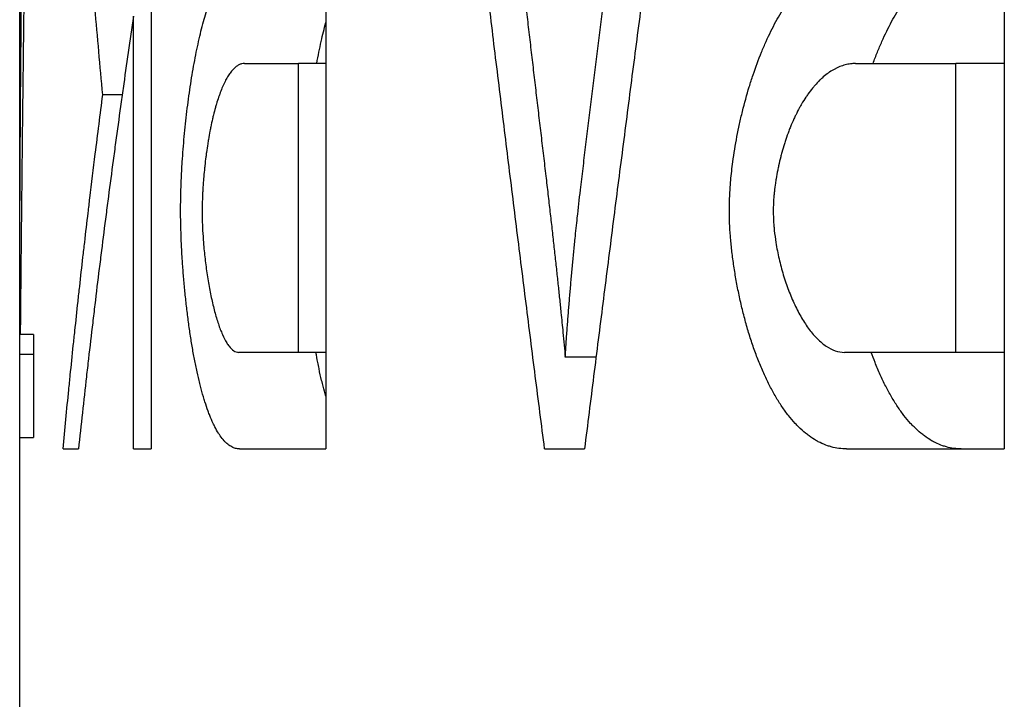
# Model space of a CAD drawing. Header units: millimetres. Extents: x 226749 to 325316, y -44191 to 40236.
# Tile 125 of 164: x 294112.74 to 294116.69, y 13235.81 to 13238.53. Entities that reach past the tile are written whole.
import ezdxf

# ---------------------------------------------------------------- set-up
doc = ezdxf.new("R2010")
doc.units = ezdxf.units.MM
doc.header["$LTSCALE"] = 100
doc.layers.add('K_URZĄDZENIA', color=4, linetype='Continuous')

# ---------------------------------------------------------------- blocks, each defined once
blk = doc.blocks.new('ZBIORNIK_RZUT')
at = {"layer": 'K_URZĄDZENIA'}
for p, q in [((148933.7861, 96511.6861), (148937.2861, 96511.6861)), ((148935.7416, 96511.6861), (148935.7416, 96511.4915)), ((148936.8993, 96511.6861), (148936.8993, 96511.4915)), ((148937.2861, 96511.0535), (148937.2861, 96511.6861)), ((148936.8993, 96511.4915), (148935.7416, 96511.4915)), ((148935.7416, 96511.09), (148935.7416, 96511.4915)), ((148936.8993, 96511.4915), (148936.8993, 96511.0462)), ((148936.918, 96510.0498), (148936.918, 96509.9263)), ((148937.2861, 96509.8436), (148937.2861, 96510.0036)), ((148933.7861, 96508.9666), (148937.2861, 96508.9666)), ((148935.7416, 96508.9666), (148935.7416, 96508.8574)), ((148936.8993, 96508.9666), (148936.8993, 96508.8574)), ((148937.2861, 96508.6211), (148937.2861, 96508.9666)), ((148936.8993, 96508.8574), (148935.7416, 96508.8574)), ((148935.7416, 96508.6403), (148935.7416, 96508.8574)), ((148936.8993, 96508.8574), (148936.8993, 96508.6173)), ((148933.7861, 96508.2668), (148937.2861, 96508.2668)), ((148937.2861, 96508.1959), (148937.2861, 96508.2668)), ((148937.2861, 96508.1959), (148935.5522, 96508.1959)), ((148935.8669, 96508.1505), (148935.8669, 96508.0729)), ((148937.2861, 96507.9136), (148937.2861, 96507.9754)), ((148936.8273, 96507.7949), (148936.8273, 96507.742)), ((148936.8273, 96507.7949), (148937.2408, 96507.7949)), ((148936.9073, 96507.7949), (148936.9073, 96507.7399)), ((148937.2408, 96507.7398), (148937.2408, 96507.7949)), ((148936.7637, 96507.7398), (148923.8475, 96507.7398)), ((148937.2408, 96507.7399), (148936.9073, 96507.7399)), ((148945.5975, 96507.7398), (148937.2408, 96507.7398))]:
    blk.add_line(p, q, dxfattribs=at)
for points, knots in [([(148937.2861, 96511.5138), (148937.2861, 96511.5038), (148937.2855, 96511.4938), (148937.2841, 96511.4838), (148937.2828, 96511.4738), (148937.2808, 96511.4638), (148937.2781, 96511.4539), (148937.2767, 96511.4489), (148937.2752, 96511.444), (148937.2734, 96511.439), (148937.27, 96511.4291), (148937.2659, 96511.4193), (148937.261, 96511.4095), (148937.2586, 96511.4046), (148937.256, 96511.3998), (148937.2532, 96511.3949), (148937.2476, 96511.3853), (148937.2413, 96511.3757), (148937.2343, 96511.3662), (148937.2308, 96511.3614), (148937.2272, 96511.3567), (148937.2233, 96511.352), (148937.2156, 96511.3426), (148937.2072, 96511.3334), (148937.198, 96511.3242), (148937.1935, 96511.3197), (148937.1888, 96511.3151), (148937.1838, 96511.3106), (148937.174, 96511.3016), (148937.1635, 96511.2928), (148937.1524, 96511.2841), (148937.1468, 96511.2798), (148937.141, 96511.2755), (148937.1351, 96511.2712), (148937.1233, 96511.2627), (148937.1108, 96511.2543), (148937.0977, 96511.2461), (148937.0912, 96511.2421), (148937.0845, 96511.238), (148937.0777, 96511.234), (148937.064, 96511.226), (148937.0497, 96511.2183), (148937.0348, 96511.2107), (148937.0274, 96511.2069), (148937.0199, 96511.2032), (148937.0122, 96511.1995), (148936.9968, 96511.1921), (148936.9809, 96511.185), (148936.9645, 96511.1781), (148936.9563, 96511.1746), (148936.948, 96511.1712), (148936.9396, 96511.1679), (148936.9264, 96511.1626), (148936.913, 96511.1576), (148936.8993, 96511.1526)], [0, 0, 0, 0, 0.0416667, 0.0416667, 0.0416667, 0.0833333, 0.0833333, 0.0833333, 0.1041667, 0.1041667, 0.1041667, 0.1458333, 0.1458333, 0.1458333, 0.1666667, 0.1666667, 0.1666667, 0.2083333, 0.2083333, 0.2083333, 0.2291667, 0.2291667, 0.2291667, 0.2708333, 0.2708333, 0.2708333, 0.2916667, 0.2916667, 0.2916667, 0.3333333, 0.3333333, 0.3333333, 0.3541667, 0.3541667, 0.3541667, 0.3958333, 0.3958333, 0.3958333, 0.4166667, 0.4166667, 0.4166667, 0.4583333, 0.4583333, 0.4583333, 0.4791667, 0.4791667, 0.4791667, 0.5208333, 0.5208333, 0.5208333, 0.5416667, 0.5416667, 0.5416667, 0.5742148, 0.5742148, 0.5742148, 0.5742148]), ([(148935.7416, 96511.16), (148935.7261, 96511.1656), (148935.7109, 96511.1715), (148935.696, 96511.1775), (148935.6814, 96511.1834), (148935.667, 96511.1894), (148935.653, 96511.1956), (148935.625, 96511.208), (148935.5984, 96511.221), (148935.5735, 96511.2345), (148935.561, 96511.2412), (148935.549, 96511.2481), (148935.5375, 96511.2551), (148935.5144, 96511.269), (148935.4932, 96511.2834), (148935.4742, 96511.2981), (148935.4647, 96511.3055), (148935.4558, 96511.3129), (148935.4474, 96511.3205), (148935.4308, 96511.3355), (148935.4165, 96511.3509), (148935.4049, 96511.3665), (148935.3934, 96511.382), (148935.3845, 96511.3978), (148935.3788, 96511.4137)], [0.4993919, 0.4993919, 0.4993919, 0.4993919, 0.5416667, 0.5416667, 0.5416667, 0.5833333, 0.5833333, 0.5833333, 0.6666667, 0.6666667, 0.6666667, 0.7083333, 0.7083333, 0.7083333, 0.7916667, 0.7916667, 0.7916667, 0.8333333, 0.8333333, 0.8333333, 0.9166667, 0.9166667, 0.9166667, 1, 1, 1, 1]), ([(148935.7416, 96511.09), (148935.7416, 96511.0831), (148935.742, 96511.0761), (148935.7429, 96511.0692), (148935.7438, 96511.0622), (148935.7452, 96511.0552), (148935.7471, 96511.0482), (148935.748, 96511.0447), (148935.749, 96511.0412), (148935.7502, 96511.0377), (148935.7525, 96511.0307), (148935.7552, 96511.0237), (148935.7585, 96511.0167), (148935.7601, 96511.0133), (148935.7618, 96511.0098), (148935.7636, 96511.0063), (148935.7673, 96510.9994), (148935.7715, 96510.9926), (148935.7761, 96510.9858), (148935.7784, 96510.9823), (148935.7808, 96510.979), (148935.7833, 96510.9756), (148935.7883, 96510.9689), (148935.7938, 96510.9622), (148935.7997, 96510.9556), (148935.8027, 96510.9523), (148935.8058, 96510.9491), (148935.8089, 96510.9458), (148935.8153, 96510.9394), (148935.822, 96510.933), (148935.8292, 96510.9267), (148935.8328, 96510.9236), (148935.8365, 96510.9205), (148935.8402, 96510.9174), (148935.8478, 96510.9112), (148935.8557, 96510.9052), (148935.8641, 96510.8993), (148935.8682, 96510.8964), (148935.8725, 96510.8935), (148935.8768, 96510.8906), (148935.8855, 96510.8848), (148935.8945, 96510.8792), (148935.9038, 96510.8738), (148935.9085, 96510.871), (148935.9133, 96510.8683), (148935.9181, 96510.8657), (148935.9277, 96510.8604), (148935.9377, 96510.8552), (148935.9479, 96510.8503), (148935.953, 96510.8478), (148935.9582, 96510.8454), (148935.9635, 96510.843), (148935.9739, 96510.8382), (148935.9847, 96510.8336), (148935.9956, 96510.8291), (148936.0011, 96510.8269), (148936.0066, 96510.8248), (148936.0121, 96510.8226), (148936.0233, 96510.8184), (148936.0346, 96510.8144), (148936.046, 96510.8105), (148936.0517, 96510.8086), (148936.0575, 96510.8067), (148936.0633, 96510.8049), (148936.0748, 96510.8013), (148936.0865, 96510.7978), (148936.0982, 96510.7946), (148936.1041, 96510.793), (148936.1099, 96510.7914), (148936.1158, 96510.7899), (148936.1276, 96510.7869), (148936.1394, 96510.7841), (148936.1511, 96510.7816), (148936.157, 96510.7803), (148936.1629, 96510.779), (148936.1687, 96510.7779), (148936.1805, 96510.7755), (148936.1921, 96510.7734), (148936.2036, 96510.7715), (148936.2094, 96510.7706), (148936.2151, 96510.7697), (148936.2208, 96510.7688), (148936.2322, 96510.7672), (148936.2434, 96510.7657), (148936.2543, 96510.7645), (148936.2598, 96510.7639), (148936.2653, 96510.7634), (148936.2706, 96510.7629), (148936.2813, 96510.762), (148936.2918, 96510.7612), (148936.3019, 96510.7608), (148936.312, 96510.7603), (148936.3218, 96510.76), (148936.3311, 96510.76)], [0, 0, 0, 0, 0.041667, 0.041667, 0.041667, 0.083333, 0.083333, 0.083333, 0.104167, 0.104167, 0.104167, 0.145833, 0.145833, 0.145833, 0.166667, 0.166667, 0.166667, 0.208333, 0.208333, 0.208333, 0.229167, 0.229167, 0.229167, 0.270833, 0.270833, 0.270833, 0.291667, 0.291667, 0.291667, 0.333333, 0.333333, 0.333333, 0.354167, 0.354167, 0.354167, 0.395833, 0.395833, 0.395833, 0.416667, 0.416667, 0.416667, 0.458333, 0.458333, 0.458333, 0.479167, 0.479167, 0.479167, 0.520833, 0.520833, 0.520833, 0.541667, 0.541667, 0.541667, 0.583333, 0.583333, 0.583333, 0.604167, 0.604167, 0.604167, 0.645833, 0.645833, 0.645833, 0.666667, 0.666667, 0.666667, 0.708333, 0.708333, 0.708333, 0.729167, 0.729167, 0.729167, 0.770833, 0.770833, 0.770833, 0.791667, 0.791667, 0.791667, 0.833333, 0.833333, 0.833333, 0.854167, 0.854167, 0.854167, 0.895833, 0.895833, 0.895833, 0.916667, 0.916667, 0.916667, 0.958333, 0.958333, 0.958333, 1, 1, 1, 1]), ([(148937.2861, 96511.0535), (148937.2861, 96511.0434), (148937.2855, 96511.0332), (148937.2841, 96511.0231), (148937.2828, 96511.013), (148937.2808, 96511.0029), (148937.2781, 96510.9928), (148937.2767, 96510.9878), (148937.2752, 96510.9828), (148937.2734, 96510.9778), (148937.27, 96510.9678), (148937.2659, 96510.9578), (148937.261, 96510.948), (148937.2586, 96510.943), (148937.256, 96510.9381), (148937.2532, 96510.9332), (148937.2476, 96510.9234), (148937.2413, 96510.9137), (148937.2343, 96510.9041), (148937.2308, 96510.8993), (148937.2272, 96510.8945), (148937.2233, 96510.8897), (148937.2156, 96510.8802), (148937.2072, 96510.8709), (148937.198, 96510.8616), (148937.1935, 96510.857), (148937.1888, 96510.8524), (148937.1838, 96510.8479), (148937.174, 96510.8388), (148937.1635, 96510.8298), (148937.1524, 96510.821), (148937.1468, 96510.8166), (148937.141, 96510.8122), (148937.1351, 96510.8079), (148937.1233, 96510.7993), (148937.1108, 96510.7908), (148937.0977, 96510.7826), (148937.0912, 96510.7784), (148937.0845, 96510.7744), (148937.0777, 96510.7703), (148937.064, 96510.7622), (148937.0497, 96510.7544), (148937.0348, 96510.7467), (148937.0274, 96510.7429), (148937.0199, 96510.7391), (148937.0122, 96510.7354), (148936.9968, 96510.7279), (148936.9809, 96510.7207), (148936.9645, 96510.7137), (148936.9563, 96510.7102), (148936.948, 96510.7067), (148936.9396, 96510.7033), (148936.9227, 96510.6966), (148936.9055, 96510.6901), (148936.8878, 96510.6838), (148936.879, 96510.6807), (148936.87, 96510.6776), (148936.861, 96510.6746), (148936.843, 96510.6686), (148936.8247, 96510.6628), (148936.806, 96510.6574), (148936.7967, 96510.6546), (148936.7873, 96510.652), (148936.7779, 96510.6494), (148936.759, 96510.6442), (148936.7399, 96510.6392), (148936.7207, 96510.6346), (148936.7111, 96510.6323), (148936.7014, 96510.6301), (148936.6917, 96510.6279), (148936.6724, 96510.6236), (148936.6529, 96510.6195), (148936.6335, 96510.6158), (148936.6238, 96510.614), (148936.6141, 96510.6122), (148936.6043, 96510.6105), (148936.5849, 96510.6071), (148936.5656, 96510.604), (148936.5464, 96510.6012), (148936.5368, 96510.5998), (148936.5272, 96510.5985), (148936.5177, 96510.5973), (148936.4987, 96510.5949), (148936.4799, 96510.5927), (148936.4614, 96510.591), (148936.4522, 96510.5901), (148936.443, 96510.5893), (148936.434, 96510.5886), (148936.4159, 96510.5871), (148936.3982, 96510.5861), (148936.381, 96510.5853), (148936.3638, 96510.5846), (148936.3471, 96510.5843), (148936.3311, 96510.5843)], [0, 0, 0, 0, 0.041667, 0.041667, 0.041667, 0.083333, 0.083333, 0.083333, 0.104167, 0.104167, 0.104167, 0.145833, 0.145833, 0.145833, 0.166667, 0.166667, 0.166667, 0.208333, 0.208333, 0.208333, 0.229167, 0.229167, 0.229167, 0.270833, 0.270833, 0.270833, 0.291667, 0.291667, 0.291667, 0.333333, 0.333333, 0.333333, 0.354167, 0.354167, 0.354167, 0.395833, 0.395833, 0.395833, 0.416667, 0.416667, 0.416667, 0.458333, 0.458333, 0.458333, 0.479167, 0.479167, 0.479167, 0.520833, 0.520833, 0.520833, 0.541667, 0.541667, 0.541667, 0.583333, 0.583333, 0.583333, 0.604167, 0.604167, 0.604167, 0.645833, 0.645833, 0.645833, 0.666667, 0.666667, 0.666667, 0.708333, 0.708333, 0.708333, 0.729167, 0.729167, 0.729167, 0.770833, 0.770833, 0.770833, 0.791667, 0.791667, 0.791667, 0.833333, 0.833333, 0.833333, 0.854167, 0.854167, 0.854167, 0.895833, 0.895833, 0.895833, 0.916667, 0.916667, 0.916667, 0.958333, 0.958333, 0.958333, 1, 1, 1, 1]), ([(148936.3311, 96510.76), (148936.3415, 96510.76), (148936.3519, 96510.7603), (148936.3625, 96510.7607), (148936.373, 96510.7612), (148936.3837, 96510.7619), (148936.3944, 96510.7628), (148936.3998, 96510.7632), (148936.4052, 96510.7637), (148936.4105, 96510.7643), (148936.4267, 96510.7659), (148936.443, 96510.7681), (148936.4593, 96510.7707), (148936.4702, 96510.7724), (148936.4811, 96510.7743), (148936.492, 96510.7765), (148936.5138, 96510.7807), (148936.5355, 96510.7857), (148936.5569, 96510.7914), (148936.5675, 96510.7942), (148936.5782, 96510.7972), (148936.5887, 96510.8004), (148936.6097, 96510.8068), (148936.6304, 96510.8138), (148936.6504, 96510.8214), (148936.6604, 96510.8253), (148936.6702, 96510.8292), (148936.6799, 96510.8333), (148936.6992, 96510.8415), (148936.7178, 96510.8503), (148936.7353, 96510.8596), (148936.7441, 96510.8642), (148936.7527, 96510.8689), (148936.761, 96510.8738), (148936.7775, 96510.8836), (148936.793, 96510.8938), (148936.8071, 96510.9044), (148936.8142, 96510.9097), (148936.821, 96510.9151), (148936.8274, 96510.9206), (148936.8401, 96510.9315), (148936.8515, 96510.9429), (148936.8612, 96510.9545), (148936.866, 96510.9603), (148936.8705, 96510.9662), (148936.8745, 96510.9722), (148936.8825, 96510.9841), (148936.8887, 96510.9963), (148936.8929, 96511.0086), (148936.8971, 96511.021), (148936.8993, 96511.0335), (148936.8993, 96511.0462)], [0, 0, 0, 0, 0.041667, 0.041667, 0.041667, 0.083333, 0.083333, 0.083333, 0.104167, 0.104167, 0.104167, 0.166667, 0.166667, 0.166667, 0.208333, 0.208333, 0.208333, 0.291667, 0.291667, 0.291667, 0.333333, 0.333333, 0.333333, 0.416667, 0.416667, 0.416667, 0.458333, 0.458333, 0.458333, 0.541667, 0.541667, 0.541667, 0.583333, 0.583333, 0.583333, 0.666667, 0.666667, 0.666667, 0.708333, 0.708333, 0.708333, 0.791667, 0.791667, 0.791667, 0.833333, 0.833333, 0.833333, 0.916667, 0.916667, 0.916667, 1, 1, 1, 1]), ([(148936.3311, 96510.5843), (148936.3156, 96510.5843), (148936.2998, 96510.5846), (148936.2838, 96510.5852), (148936.2678, 96510.5858), (148936.2516, 96510.5866), (148936.2352, 96510.5878), (148936.2271, 96510.5884), (148936.2189, 96510.589), (148936.2106, 96510.5898), (148936.1859, 96510.5919), (148936.1609, 96510.5947), (148936.1357, 96510.5981), (148936.1189, 96510.6003), (148936.1021, 96510.6028), (148936.0852, 96510.6056), (148936.0514, 96510.6111), (148936.0176, 96510.6176), (148935.9839, 96510.6249), (148935.9671, 96510.6286), (148935.9503, 96510.6325), (148935.9336, 96510.6366), (148935.9003, 96510.6449), (148935.8673, 96510.654), (148935.8351, 96510.6638), (148935.819, 96510.6688), (148935.803, 96510.6739), (148935.7873, 96510.6792), (148935.7559, 96510.6898), (148935.7254, 96510.7011), (148935.696, 96510.7131), (148935.6814, 96510.719), (148935.667, 96510.7252), (148935.653, 96510.7314), (148935.625, 96510.744), (148935.5984, 96510.7571), (148935.5735, 96510.7708), (148935.561, 96510.7776), (148935.549, 96510.7845), (148935.5375, 96510.7916), (148935.5144, 96510.8057), (148935.4932, 96510.8203), (148935.4742, 96510.8352), (148935.4647, 96510.8426), (148935.4558, 96510.8502), (148935.4474, 96510.8578), (148935.4308, 96510.8731), (148935.4165, 96510.8886), (148935.4049, 96510.9044), (148935.3934, 96510.9201), (148935.3845, 96510.9361), (148935.3788, 96510.9522)], [0, 0, 0, 0, 0.041667, 0.041667, 0.041667, 0.083333, 0.083333, 0.083333, 0.104167, 0.104167, 0.104167, 0.166667, 0.166667, 0.166667, 0.208333, 0.208333, 0.208333, 0.291667, 0.291667, 0.291667, 0.333333, 0.333333, 0.333333, 0.416667, 0.416667, 0.416667, 0.458333, 0.458333, 0.458333, 0.541667, 0.541667, 0.541667, 0.583333, 0.583333, 0.583333, 0.666667, 0.666667, 0.666667, 0.708333, 0.708333, 0.708333, 0.791667, 0.791667, 0.791667, 0.833333, 0.833333, 0.833333, 0.916667, 0.916667, 0.916667, 1, 1, 1, 1]), ([(148933.7861, 96510.4607), (148933.8834, 96510.4475), (148933.9806, 96510.4343), (148934.0778, 96510.4211), (148934.175, 96510.4079), (148934.2723, 96510.3948), (148934.3695, 96510.3817), (148934.4181, 96510.3752), (148934.4667, 96510.3687), (148934.5153, 96510.3621), (148934.6125, 96510.3491), (148934.7098, 96510.3361), (148934.807, 96510.3232), (148934.8556, 96510.3167), (148934.9042, 96510.3103), (148934.9528, 96510.3038), (148935.05, 96510.291), (148935.1473, 96510.2781), (148935.2445, 96510.2653), (148935.2931, 96510.2589), (148935.3417, 96510.2525), (148935.3903, 96510.2462), (148935.4875, 96510.2334), (148935.5848, 96510.2207), (148935.682, 96510.2081), (148935.7306, 96510.2017), (148935.7792, 96510.1954), (148935.8278, 96510.1891), (148935.925, 96510.1765), (148936.0223, 96510.164), (148936.1195, 96510.1515), (148936.1681, 96510.1452), (148936.2167, 96510.139), (148936.2653, 96510.1327), (148936.3625, 96510.1203), (148936.4598, 96510.1079), (148936.557, 96510.0955), (148936.6056, 96510.0893), (148936.6542, 96510.0831), (148936.7028, 96510.077), (148936.8, 96510.0646), (148936.8973, 96510.0524), (148936.9945, 96510.0401), (148937.0917, 96510.0279), (148937.1889, 96510.0157), (148937.2861, 96510.0036)], [0, 0, 0, 0, 0.0312447, 0.0312447, 0.0312447, 0.0624894, 0.0624894, 0.0624894, 0.0781117, 0.0781117, 0.0781117, 0.1093564, 0.1093564, 0.1093564, 0.1249787, 0.1249787, 0.1249787, 0.1562234, 0.1562234, 0.1562234, 0.1718457, 0.1718457, 0.1718457, 0.2030904, 0.2030904, 0.2030904, 0.2187128, 0.2187128, 0.2187128, 0.2499574, 0.2499574, 0.2499574, 0.2655798, 0.2655798, 0.2655798, 0.2968245, 0.2968245, 0.2968245, 0.3124468, 0.3124468, 0.3124468, 0.3436915, 0.3436915, 0.3436915, 0.3749362, 0.3749362, 0.3749362, 0.3749362]), ([(148936.2484, 96509.9872), (148936.2199, 96509.9907), (148936.1914, 96509.9941), (148936.1628, 96509.9976), (148936.1343, 96510.0011), (148936.1058, 96510.0046), (148936.0772, 96510.0081), (148936.063, 96510.0098), (148936.0487, 96510.0116), (148936.0344, 96510.0133), (148936.0059, 96510.0168), (148935.9774, 96510.0203), (148935.9489, 96510.0238), (148935.9346, 96510.0256), (148935.9203, 96510.0273), (148935.9061, 96510.0291), (148935.8775, 96510.0326), (148935.849, 96510.0361), (148935.8205, 96510.0396), (148935.8062, 96510.0414), (148935.7919, 96510.0432), (148935.7777, 96510.0449), (148935.7492, 96510.0484), (148935.7206, 96510.052), (148935.6921, 96510.0555), (148935.6778, 96510.0573), (148935.6636, 96510.059), (148935.6493, 96510.0608), (148935.6208, 96510.0643), (148935.5922, 96510.0679), (148935.5637, 96510.0714), (148935.5494, 96510.0732), (148935.5352, 96510.0749), (148935.5209, 96510.0767), (148935.4781, 96510.082), (148935.4353, 96510.0874), (148935.3925, 96510.0927), (148935.3355, 96510.0998), (148935.2784, 96510.1069), (148935.2214, 96510.1141)], [0, 0, 0, 0, 0.0091457, 0.0091457, 0.0091457, 0.0182914, 0.0182914, 0.0182914, 0.0228643, 0.0228643, 0.0228643, 0.03201, 0.03201, 0.03201, 0.0365828, 0.0365828, 0.0365828, 0.0457285, 0.0457285, 0.0457285, 0.0503014, 0.0503014, 0.0503014, 0.0594471, 0.0594471, 0.0594471, 0.06402, 0.06402, 0.06402, 0.0731657, 0.0731657, 0.0731657, 0.0777385, 0.0777385, 0.0777385, 0.0914571, 0.0914571, 0.0914571, 0.1097485, 0.1097485, 0.1097485, 0.1097485]), ([(148936.918, 96509.9263), (148936.8993, 96509.9275), (148936.8807, 96509.9288), (148936.862, 96509.9301), (148936.8433, 96509.9314), (148936.8247, 96509.9327), (148936.806, 96509.9341), (148936.7967, 96509.9348), (148936.7874, 96509.9355), (148936.7781, 96509.9362), (148936.7594, 96509.9376), (148936.7408, 96509.9391), (148936.7222, 96509.9406), (148936.7128, 96509.9413), (148936.7035, 96509.9421), (148936.6942, 96509.9429), (148936.6756, 96509.9444), (148936.657, 96509.946), (148936.6384, 96509.9476), (148936.6291, 96509.9484), (148936.6198, 96509.9492), (148936.6104, 96509.95), (148936.5918, 96509.9517), (148936.5732, 96509.9534), (148936.5547, 96509.9551), (148936.5454, 96509.956), (148936.5361, 96509.9569), (148936.5268, 96509.9577), (148936.5082, 96509.9595), (148936.4896, 96509.9613), (148936.471, 96509.9632), (148936.4617, 96509.9641), (148936.4524, 96509.965), (148936.4432, 96509.966), (148936.4153, 96509.9688), (148936.3875, 96509.9717), (148936.3596, 96509.9747), (148936.3225, 96509.9787), (148936.2855, 96509.9829), (148936.2484, 96509.9872)], [0, 0, 0, 0, 0.083333, 0.083333, 0.083333, 0.166667, 0.166667, 0.166667, 0.208333, 0.208333, 0.208333, 0.291667, 0.291667, 0.291667, 0.333333, 0.333333, 0.333333, 0.416667, 0.416667, 0.416667, 0.458333, 0.458333, 0.458333, 0.541667, 0.541667, 0.541667, 0.583333, 0.583333, 0.583333, 0.666667, 0.666667, 0.666667, 0.708333, 0.708333, 0.708333, 0.833333, 0.833333, 0.833333, 1, 1, 1, 1]), ([(148936.1924, 96509.8486), (148936.217, 96509.8515), (148936.2412, 96509.8543), (148936.2651, 96509.8571), (148936.289, 96509.8598), (148936.3124, 96509.8625), (148936.3356, 96509.8652), (148936.3471, 96509.8665), (148936.3586, 96509.8678), (148936.37, 96509.8691), (148936.3927, 96509.8717), (148936.4151, 96509.8742), (148936.4371, 96509.8767), (148936.4481, 96509.8779), (148936.459, 96509.8791), (148936.4698, 96509.8803), (148936.4915, 96509.8827), (148936.5127, 96509.8851), (148936.5336, 96509.8874), (148936.5441, 96509.8885), (148936.5544, 96509.8896), (148936.5647, 96509.8907), (148936.5852, 96509.893), (148936.6054, 96509.8951), (148936.6252, 96509.8972), (148936.6351, 96509.8983), (148936.6449, 96509.8993), (148936.6546, 96509.9003), (148936.674, 96509.9024), (148936.693, 96509.9043), (148936.7117, 96509.9063), (148936.721, 96509.9072), (148936.7303, 96509.9082), (148936.7394, 96509.9091), (148936.7669, 96509.9119), (148936.7935, 96509.9145), (148936.8193, 96509.917), (148936.8537, 96509.9203), (148936.8866, 96509.9234), (148936.918, 96509.9263)], [0, 0, 0, 0, 0.083333, 0.083333, 0.083333, 0.166667, 0.166667, 0.166667, 0.208333, 0.208333, 0.208333, 0.291667, 0.291667, 0.291667, 0.333333, 0.333333, 0.333333, 0.416667, 0.416667, 0.416667, 0.458333, 0.458333, 0.458333, 0.541667, 0.541667, 0.541667, 0.583333, 0.583333, 0.583333, 0.666667, 0.666667, 0.666667, 0.708333, 0.708333, 0.708333, 0.833333, 0.833333, 0.833333, 1, 1, 1, 1]), ([(148935.2214, 96509.7346), (148935.2483, 96509.7377), (148935.2753, 96509.7408), (148935.3023, 96509.744), (148935.3293, 96509.7471), (148935.3562, 96509.7502), (148935.3832, 96509.7534), (148935.3967, 96509.755), (148935.4102, 96509.7565), (148935.4237, 96509.7581), (148935.4506, 96509.7612), (148935.4776, 96509.7644), (148935.5046, 96509.7675), (148935.5181, 96509.7691), (148935.5316, 96509.7707), (148935.545, 96509.7722), (148935.572, 96509.7754), (148935.599, 96509.7786), (148935.626, 96509.7817), (148935.6394, 96509.7833), (148935.6529, 96509.7849), (148935.6664, 96509.7865), (148935.6934, 96509.7896), (148935.7204, 96509.7928), (148935.7473, 96509.796), (148935.7608, 96509.7975), (148935.7743, 96509.7991), (148935.7878, 96509.8007), (148935.8148, 96509.8039), (148935.8417, 96509.8071), (148935.8687, 96509.8102), (148935.8822, 96509.8118), (148935.8957, 96509.8134), (148935.9092, 96509.815), (148935.9362, 96509.8182), (148935.9631, 96509.8214), (148935.9901, 96509.8246), (148936.0036, 96509.8262), (148936.0171, 96509.8278), (148936.0306, 96509.8294), (148936.0575, 96509.8326), (148936.0845, 96509.8358), (148936.1115, 96509.839), (148936.1384, 96509.8422), (148936.1654, 96509.8454), (148936.1924, 96509.8486)], [0, 0, 0, 0, 0.008654, 0.008654, 0.008654, 0.017308, 0.017308, 0.017308, 0.021635, 0.021635, 0.021635, 0.030289, 0.030289, 0.030289, 0.034616, 0.034616, 0.034616, 0.04327, 0.04327, 0.04327, 0.047597, 0.047597, 0.047597, 0.056251, 0.056251, 0.056251, 0.060578, 0.060578, 0.060578, 0.069232, 0.069232, 0.069232, 0.073559, 0.073559, 0.073559, 0.0822129, 0.0822129, 0.0822129, 0.0865399, 0.0865399, 0.0865399, 0.0951939, 0.0951939, 0.0951939, 0.1038479, 0.1038479, 0.1038479, 0.1038479]), ([(148937.2861, 96509.8436), (148937.1889, 96509.8311), (148937.0917, 96509.8187), (148936.9945, 96509.8064), (148936.8973, 96509.794), (148936.8, 96509.7817), (148936.7028, 96509.7695), (148936.6542, 96509.7634), (148936.6056, 96509.7573), (148936.557, 96509.7512), (148936.4598, 96509.739), (148936.3625, 96509.7269), (148936.2653, 96509.7148), (148936.2167, 96509.7088), (148936.1681, 96509.7028), (148936.1195, 96509.6968), (148936.0223, 96509.6847), (148935.925, 96509.6728), (148935.8278, 96509.6609), (148935.7792, 96509.6549), (148935.7306, 96509.649), (148935.682, 96509.643), (148935.5848, 96509.6312), (148935.4875, 96509.6194), (148935.3903, 96509.6076), (148935.3417, 96509.6018), (148935.2931, 96509.5959), (148935.2445, 96509.5901), (148935.1473, 96509.5784), (148935.05, 96509.5667), (148934.9528, 96509.5551), (148934.9042, 96509.5493), (148934.8556, 96509.5436), (148934.807, 96509.5378), (148934.6611, 96509.5205), (148934.5153, 96509.5033), (148934.3695, 96509.4863), (148934.175, 96509.4635), (148933.9806, 96509.441), (148933.7861, 96509.4187)], [0, 0, 0, 0, 0.0315068, 0.0315068, 0.0315068, 0.0630136, 0.0630136, 0.0630136, 0.0787669, 0.0787669, 0.0787669, 0.1102737, 0.1102737, 0.1102737, 0.1260271, 0.1260271, 0.1260271, 0.1575339, 0.1575339, 0.1575339, 0.1732873, 0.1732873, 0.1732873, 0.2047941, 0.2047941, 0.2047941, 0.2205475, 0.2205475, 0.2205475, 0.2520542, 0.2520542, 0.2520542, 0.2678076, 0.2678076, 0.2678076, 0.3150678, 0.3150678, 0.3150678, 0.3780814, 0.3780814, 0.3780814, 0.3780814]), ([(148935.7416, 96508.9306), (148935.7261, 96508.9334), (148935.7109, 96508.9362), (148935.696, 96508.9392), (148935.6814, 96508.9421), (148935.667, 96508.9451), (148935.653, 96508.9482), (148935.6263, 96508.9541), (148935.6009, 96508.9602), (148935.577, 96508.9666)], [0.4993919, 0.4993919, 0.4993919, 0.4993919, 0.5416667, 0.5416667, 0.5416667, 0.5833333, 0.5833333, 0.5833333, 0.6628217, 0.6628217, 0.6628217, 0.6628217]), ([(148937.0752, 96508.9666), (148937.0623, 96508.9629), (148937.0488, 96508.9592), (148937.0348, 96508.9557), (148937.0274, 96508.9538), (148937.0199, 96508.9519), (148937.0122, 96508.9501), (148936.9968, 96508.9465), (148936.9809, 96508.9429), (148936.9645, 96508.9395), (148936.9563, 96508.9378), (148936.948, 96508.9361), (148936.9396, 96508.9344), (148936.9264, 96508.9319), (148936.913, 96508.9294), (148936.8993, 96508.9269)], [0.4191087, 0.4191087, 0.4191087, 0.4191087, 0.4583333, 0.4583333, 0.4583333, 0.4791667, 0.4791667, 0.4791667, 0.5208333, 0.5208333, 0.5208333, 0.5416667, 0.5416667, 0.5416667, 0.5742148, 0.5742148, 0.5742148, 0.5742148]), ([(148935.7416, 96508.6403), (148935.7416, 96508.6367), (148935.742, 96508.633), (148935.7429, 96508.6293), (148935.7438, 96508.6257), (148935.7452, 96508.622), (148935.7471, 96508.6183), (148935.748, 96508.6165), (148935.749, 96508.6147), (148935.7502, 96508.6128), (148935.7525, 96508.6092), (148935.7552, 96508.6055), (148935.7585, 96508.6019), (148935.7601, 96508.6001), (148935.7618, 96508.5983), (148935.7636, 96508.5965), (148935.7673, 96508.5929), (148935.7715, 96508.5894), (148935.7761, 96508.5858), (148935.7784, 96508.5841), (148935.7808, 96508.5823), (148935.7833, 96508.5806), (148935.7883, 96508.5771), (148935.7938, 96508.5737), (148935.7997, 96508.5703), (148935.8027, 96508.5686), (148935.8058, 96508.5669), (148935.8089, 96508.5652), (148935.8153, 96508.5619), (148935.822, 96508.5586), (148935.8292, 96508.5554), (148935.8328, 96508.5538), (148935.8365, 96508.5522), (148935.8402, 96508.5506), (148935.8478, 96508.5475), (148935.8557, 96508.5444), (148935.8641, 96508.5414), (148935.8682, 96508.5399), (148935.8725, 96508.5384), (148935.8768, 96508.5369), (148935.8855, 96508.534), (148935.8945, 96508.5311), (148935.9038, 96508.5283), (148935.9085, 96508.5269), (148935.9133, 96508.5256), (148935.9181, 96508.5242), (148935.9277, 96508.5215), (148935.9377, 96508.5189), (148935.9479, 96508.5164), (148935.953, 96508.5151), (148935.9582, 96508.5139), (148935.9635, 96508.5127), (148935.9739, 96508.5103), (148935.9847, 96508.5079), (148935.9956, 96508.5057), (148936.0011, 96508.5046), (148936.0066, 96508.5035), (148936.0121, 96508.5024), (148936.0233, 96508.5003), (148936.0346, 96508.4982), (148936.046, 96508.4963), (148936.0517, 96508.4953), (148936.0575, 96508.4944), (148936.0633, 96508.4935), (148936.0748, 96508.4917), (148936.0865, 96508.4899), (148936.0982, 96508.4883), (148936.1041, 96508.4875), (148936.1099, 96508.4867), (148936.1158, 96508.486), (148936.1276, 96508.4845), (148936.1394, 96508.4831), (148936.1511, 96508.4818), (148936.157, 96508.4811), (148936.1629, 96508.4805), (148936.1687, 96508.4799), (148936.1805, 96508.4787), (148936.1921, 96508.4777), (148936.2036, 96508.4767), (148936.2094, 96508.4763), (148936.2151, 96508.4758), (148936.2208, 96508.4754), (148936.2322, 96508.4746), (148936.2434, 96508.4739), (148936.2543, 96508.4733), (148936.2598, 96508.473), (148936.2653, 96508.4727), (148936.2706, 96508.4725), (148936.2813, 96508.472), (148936.2918, 96508.4716), (148936.3019, 96508.4714), (148936.312, 96508.4711), (148936.3218, 96508.471), (148936.3311, 96508.471)], [0, 0, 0, 0, 0.041667, 0.041667, 0.041667, 0.083333, 0.083333, 0.083333, 0.104167, 0.104167, 0.104167, 0.145833, 0.145833, 0.145833, 0.166667, 0.166667, 0.166667, 0.208333, 0.208333, 0.208333, 0.229167, 0.229167, 0.229167, 0.270833, 0.270833, 0.270833, 0.291667, 0.291667, 0.291667, 0.333333, 0.333333, 0.333333, 0.354167, 0.354167, 0.354167, 0.395833, 0.395833, 0.395833, 0.416667, 0.416667, 0.416667, 0.458333, 0.458333, 0.458333, 0.479167, 0.479167, 0.479167, 0.520833, 0.520833, 0.520833, 0.541667, 0.541667, 0.541667, 0.583333, 0.583333, 0.583333, 0.604167, 0.604167, 0.604167, 0.645833, 0.645833, 0.645833, 0.666667, 0.666667, 0.666667, 0.708333, 0.708333, 0.708333, 0.729167, 0.729167, 0.729167, 0.770833, 0.770833, 0.770833, 0.791667, 0.791667, 0.791667, 0.833333, 0.833333, 0.833333, 0.854167, 0.854167, 0.854167, 0.895833, 0.895833, 0.895833, 0.916667, 0.916667, 0.916667, 0.958333, 0.958333, 0.958333, 1, 1, 1, 1]), ([(148937.2861, 96508.6211), (148937.2861, 96508.6158), (148937.2855, 96508.6105), (148937.2841, 96508.6052), (148937.2828, 96508.6), (148937.2808, 96508.5947), (148937.2781, 96508.5895), (148937.2767, 96508.5869), (148937.2752, 96508.5843), (148937.2734, 96508.5817), (148937.27, 96508.5765), (148937.2659, 96508.5714), (148937.261, 96508.5663), (148937.2586, 96508.5638), (148937.256, 96508.5612), (148937.2532, 96508.5587), (148937.2476, 96508.5537), (148937.2413, 96508.5487), (148937.2343, 96508.5438), (148937.2308, 96508.5413), (148937.2272, 96508.5389), (148937.2233, 96508.5365), (148937.2156, 96508.5316), (148937.2072, 96508.5268), (148937.198, 96508.5222), (148937.1935, 96508.5198), (148937.1888, 96508.5175), (148937.1838, 96508.5152), (148937.174, 96508.5106), (148937.1635, 96508.506), (148937.1524, 96508.5016), (148937.1468, 96508.4994), (148937.141, 96508.4972), (148937.1351, 96508.495), (148937.1233, 96508.4907), (148937.1108, 96508.4864), (148937.0977, 96508.4823), (148937.0912, 96508.4802), (148937.0845, 96508.4782), (148937.0777, 96508.4761), (148937.064, 96508.4721), (148937.0497, 96508.4682), (148937.0348, 96508.4644), (148937.0274, 96508.4625), (148937.0199, 96508.4606), (148937.0122, 96508.4587), (148936.9968, 96508.455), (148936.9809, 96508.4514), (148936.9645, 96508.448), (148936.9563, 96508.4462), (148936.948, 96508.4445), (148936.9396, 96508.4429), (148936.9227, 96508.4395), (148936.9055, 96508.4363), (148936.8878, 96508.4332), (148936.879, 96508.4317), (148936.87, 96508.4302), (148936.861, 96508.4287), (148936.843, 96508.4258), (148936.8247, 96508.4229), (148936.806, 96508.4203), (148936.7967, 96508.4189), (148936.7873, 96508.4176), (148936.7779, 96508.4163), (148936.759, 96508.4138), (148936.7399, 96508.4114), (148936.7207, 96508.4091), (148936.7111, 96508.408), (148936.7014, 96508.4069), (148936.6917, 96508.4059), (148936.6724, 96508.4038), (148936.6529, 96508.4018), (148936.6335, 96508.4), (148936.6238, 96508.3991), (148936.6141, 96508.3982), (148936.6043, 96508.3974), (148936.5849, 96508.3958), (148936.5656, 96508.3943), (148936.5464, 96508.3929), (148936.5368, 96508.3922), (148936.5272, 96508.3916), (148936.5177, 96508.391), (148936.4987, 96508.3898), (148936.4799, 96508.3888), (148936.4614, 96508.388), (148936.4522, 96508.3875), (148936.443, 96508.3871), (148936.434, 96508.3868), (148936.4159, 96508.3861), (148936.3982, 96508.3856), (148936.381, 96508.3852), (148936.3638, 96508.3849), (148936.3471, 96508.3847), (148936.3311, 96508.3847)], [0, 0, 0, 0, 0.041667, 0.041667, 0.041667, 0.083333, 0.083333, 0.083333, 0.104167, 0.104167, 0.104167, 0.145833, 0.145833, 0.145833, 0.166667, 0.166667, 0.166667, 0.208333, 0.208333, 0.208333, 0.229167, 0.229167, 0.229167, 0.270833, 0.270833, 0.270833, 0.291667, 0.291667, 0.291667, 0.333333, 0.333333, 0.333333, 0.354167, 0.354167, 0.354167, 0.395833, 0.395833, 0.395833, 0.416667, 0.416667, 0.416667, 0.458333, 0.458333, 0.458333, 0.479167, 0.479167, 0.479167, 0.520833, 0.520833, 0.520833, 0.541667, 0.541667, 0.541667, 0.583333, 0.583333, 0.583333, 0.604167, 0.604167, 0.604167, 0.645833, 0.645833, 0.645833, 0.666667, 0.666667, 0.666667, 0.708333, 0.708333, 0.708333, 0.729167, 0.729167, 0.729167, 0.770833, 0.770833, 0.770833, 0.791667, 0.791667, 0.791667, 0.833333, 0.833333, 0.833333, 0.854167, 0.854167, 0.854167, 0.895833, 0.895833, 0.895833, 0.916667, 0.916667, 0.916667, 0.958333, 0.958333, 0.958333, 1, 1, 1, 1]), ([(148936.3311, 96508.471), (148936.3415, 96508.471), (148936.3519, 96508.4711), (148936.3625, 96508.4714), (148936.373, 96508.4716), (148936.3837, 96508.4719), (148936.3944, 96508.4724), (148936.3998, 96508.4726), (148936.4052, 96508.4729), (148936.4105, 96508.4731), (148936.4267, 96508.474), (148936.443, 96508.475), (148936.4593, 96508.4763), (148936.4702, 96508.4772), (148936.4811, 96508.4782), (148936.492, 96508.4792), (148936.5138, 96508.4813), (148936.5355, 96508.4838), (148936.5569, 96508.4867), (148936.5675, 96508.4881), (148936.5782, 96508.4896), (148936.5887, 96508.4912), (148936.6097, 96508.4944), (148936.6304, 96508.498), (148936.6504, 96508.5018), (148936.6604, 96508.5037), (148936.6702, 96508.5057), (148936.6799, 96508.5078), (148936.6992, 96508.512), (148936.7178, 96508.5164), (148936.7353, 96508.5211), (148936.7441, 96508.5235), (148936.7527, 96508.5259), (148936.761, 96508.5284), (148936.7775, 96508.5333), (148936.793, 96508.5385), (148936.8071, 96508.5439), (148936.8142, 96508.5467), (148936.821, 96508.5494), (148936.8274, 96508.5522), (148936.8401, 96508.5579), (148936.8515, 96508.5637), (148936.8612, 96508.5697), (148936.866, 96508.5727), (148936.8705, 96508.5757), (148936.8745, 96508.5788), (148936.8825, 96508.585), (148936.8887, 96508.5913), (148936.8929, 96508.5977), (148936.8971, 96508.6041), (148936.8993, 96508.6107), (148936.8993, 96508.6173)], [0, 0, 0, 0, 0.041667, 0.041667, 0.041667, 0.083333, 0.083333, 0.083333, 0.104167, 0.104167, 0.104167, 0.166667, 0.166667, 0.166667, 0.208333, 0.208333, 0.208333, 0.291667, 0.291667, 0.291667, 0.333333, 0.333333, 0.333333, 0.416667, 0.416667, 0.416667, 0.458333, 0.458333, 0.458333, 0.541667, 0.541667, 0.541667, 0.583333, 0.583333, 0.583333, 0.666667, 0.666667, 0.666667, 0.708333, 0.708333, 0.708333, 0.791667, 0.791667, 0.791667, 0.833333, 0.833333, 0.833333, 0.916667, 0.916667, 0.916667, 1, 1, 1, 1]), ([(148936.3311, 96508.3847), (148936.3156, 96508.3847), (148936.2998, 96508.3849), (148936.2838, 96508.3852), (148936.2678, 96508.3854), (148936.2516, 96508.3859), (148936.2352, 96508.3864), (148936.2271, 96508.3867), (148936.2189, 96508.387), (148936.2106, 96508.3874), (148936.1859, 96508.3884), (148936.1609, 96508.3898), (148936.1357, 96508.3914), (148936.1189, 96508.3925), (148936.1021, 96508.3937), (148936.0852, 96508.395), (148936.0514, 96508.3977), (148936.0176, 96508.4008), (148935.9839, 96508.4044), (148935.9671, 96508.4062), (148935.9503, 96508.4081), (148935.9336, 96508.4101), (148935.9003, 96508.4142), (148935.8673, 96508.4186), (148935.8351, 96508.4234), (148935.819, 96508.4258), (148935.803, 96508.4284), (148935.7873, 96508.431), (148935.7559, 96508.4362), (148935.7254, 96508.4418), (148935.696, 96508.4477), (148935.6814, 96508.4506), (148935.667, 96508.4537), (148935.653, 96508.4568), (148935.625, 96508.463), (148935.5984, 96508.4696), (148935.5735, 96508.4764), (148935.561, 96508.4798), (148935.549, 96508.4833), (148935.5375, 96508.4868), (148935.5144, 96508.4939), (148935.4932, 96508.5012), (148935.4742, 96508.5088), (148935.4647, 96508.5125), (148935.4558, 96508.5164), (148935.4474, 96508.5202), (148935.4308, 96508.528), (148935.4165, 96508.5359), (148935.4049, 96508.5439), (148935.3934, 96508.552), (148935.3845, 96508.5602), (148935.3788, 96508.5685)], [0, 0, 0, 0, 0.041667, 0.041667, 0.041667, 0.083333, 0.083333, 0.083333, 0.104167, 0.104167, 0.104167, 0.166667, 0.166667, 0.166667, 0.208333, 0.208333, 0.208333, 0.291667, 0.291667, 0.291667, 0.333333, 0.333333, 0.333333, 0.416667, 0.416667, 0.416667, 0.458333, 0.458333, 0.458333, 0.541667, 0.541667, 0.541667, 0.583333, 0.583333, 0.583333, 0.666667, 0.666667, 0.666667, 0.708333, 0.708333, 0.708333, 0.791667, 0.791667, 0.791667, 0.833333, 0.833333, 0.833333, 0.916667, 0.916667, 0.916667, 1, 1, 1, 1]), ([(148935.5522, 96508.1959), (148935.6003, 96508.1887), (148935.6485, 96508.1817), (148935.6967, 96508.1747), (148935.7448, 96508.1678), (148935.793, 96508.1609), (148935.8412, 96508.1541), (148935.8652, 96508.1507), (148935.8893, 96508.1474), (148935.9134, 96508.144), (148935.9616, 96508.1373), (148936.0097, 96508.1307), (148936.0579, 96508.1241), (148936.082, 96508.1209), (148936.1061, 96508.1176), (148936.1302, 96508.1144), (148936.1783, 96508.1079), (148936.2265, 96508.1016), (148936.2746, 96508.0953), (148936.2987, 96508.0921), (148936.3228, 96508.089), (148936.3469, 96508.0859), (148936.3951, 96508.0797), (148936.4432, 96508.0736), (148936.4914, 96508.0675), (148936.5155, 96508.0645), (148936.5396, 96508.0615), (148936.5636, 96508.0585), (148936.6118, 96508.0525), (148936.66, 96508.0467), (148936.7081, 96508.0409), (148936.7322, 96508.038), (148936.7563, 96508.0351), (148936.7804, 96508.0323), (148936.8286, 96508.0265), (148936.8767, 96508.0209), (148936.9249, 96508.0154), (148936.949, 96508.0126), (148936.9731, 96508.0099), (148936.9971, 96508.0071), (148937.0453, 96508.0017), (148937.0935, 96507.9963), (148937.1416, 96507.991), (148937.1898, 96507.9857), (148937.238, 96507.9805), (148937.2861, 96507.9754)], [0, 0, 0, 0, 0.0204668, 0.0204668, 0.0204668, 0.0409336, 0.0409336, 0.0409336, 0.0511669, 0.0511669, 0.0511669, 0.0716337, 0.0716337, 0.0716337, 0.0818671, 0.0818671, 0.0818671, 0.1023339, 0.1023339, 0.1023339, 0.1125673, 0.1125673, 0.1125673, 0.133034, 0.133034, 0.133034, 0.1432674, 0.1432674, 0.1432674, 0.1637342, 0.1637342, 0.1637342, 0.1739676, 0.1739676, 0.1739676, 0.1944344, 0.1944344, 0.1944344, 0.2046678, 0.2046678, 0.2046678, 0.2251345, 0.2251345, 0.2251345, 0.2456013, 0.2456013, 0.2456013, 0.2456013]), ([(148935.8669, 96508.0729), (148935.8091, 96508.0676), (148935.7513, 96508.0623), (148935.6935, 96508.057), (148935.6357, 96508.0518), (148935.5779, 96508.0466), (148935.5201, 96508.0415), (148935.4912, 96508.039), (148935.4623, 96508.0364), (148935.4334, 96508.0339), (148935.3756, 96508.0289), (148935.3178, 96508.0239), (148935.26, 96508.019), (148935.2311, 96508.0165), (148935.2022, 96508.0141), (148935.1733, 96508.0117), (148935.1155, 96508.0068), (148935.0577, 96508.002), (148934.9999, 96507.9973), (148934.971, 96507.995), (148934.9421, 96507.9926), (148934.9132, 96507.9903), (148934.8554, 96507.9856), (148934.7976, 96507.9811), (148934.7398, 96507.9765), (148934.7109, 96507.9743), (148934.682, 96507.972), (148934.6531, 96507.9698), (148934.5953, 96507.9653), (148934.5375, 96507.9609), (148934.4797, 96507.9566), (148934.4508, 96507.9544), (148934.4219, 96507.9523), (148934.393, 96507.9502), (148934.3352, 96507.9459), (148934.2774, 96507.9417), (148934.2196, 96507.9376), (148934.1907, 96507.9355), (148934.1618, 96507.9334), (148934.1329, 96507.9314), (148934.0751, 96507.9273), (148934.0173, 96507.9233), (148933.9595, 96507.9194), (148933.9017, 96507.9155), (148933.8439, 96507.9116), (148933.7861, 96507.9078)], [0, 0, 0, 0, 0.0215291, 0.0215291, 0.0215291, 0.0430582, 0.0430582, 0.0430582, 0.0538227, 0.0538227, 0.0538227, 0.0753518, 0.0753518, 0.0753518, 0.0861164, 0.0861164, 0.0861164, 0.1076454, 0.1076454, 0.1076454, 0.11841, 0.11841, 0.11841, 0.1399391, 0.1399391, 0.1399391, 0.1507036, 0.1507036, 0.1507036, 0.1722327, 0.1722327, 0.1722327, 0.1829973, 0.1829973, 0.1829973, 0.2045264, 0.2045264, 0.2045264, 0.2152909, 0.2152909, 0.2152909, 0.23682, 0.23682, 0.23682, 0.2583491, 0.2583491, 0.2583491, 0.2583491]), ([(148937.2861, 96507.9136), (148937.2467, 96507.9173), (148937.2073, 96507.921), (148937.1679, 96507.9249), (148937.1285, 96507.9287), (148937.089, 96507.9326), (148937.0496, 96507.9366), (148937.0299, 96507.9385), (148937.0102, 96507.9405), (148936.9905, 96507.9425), (148936.9511, 96507.9465), (148936.9116, 96507.9506), (148936.8722, 96507.9547), (148936.8525, 96507.9568), (148936.8328, 96507.9589), (148936.8131, 96507.961), (148936.7737, 96507.9652), (148936.7342, 96507.9694), (148936.6948, 96507.9737), (148936.6751, 96507.9759), (148936.6554, 96507.978), (148936.6357, 96507.9802), (148936.5963, 96507.9846), (148936.5568, 96507.989), (148936.5174, 96507.9935), (148936.4977, 96507.9958), (148936.478, 96507.998), (148936.4583, 96508.0003), (148936.4189, 96508.0048), (148936.3794, 96508.0094), (148936.34, 96508.0141), (148936.3203, 96508.0164), (148936.3006, 96508.0188), (148936.2809, 96508.0211), (148936.2217, 96508.0282), (148936.1626, 96508.0355), (148936.1035, 96508.0428), (148936.0246, 96508.0526), (148935.9458, 96508.0626), (148935.8669, 96508.0729)], [0, 0, 0, 0, 0.0170108, 0.0170108, 0.0170108, 0.0340216, 0.0340216, 0.0340216, 0.0425271, 0.0425271, 0.0425271, 0.0595379, 0.0595379, 0.0595379, 0.0680433, 0.0680433, 0.0680433, 0.0850541, 0.0850541, 0.0850541, 0.0935595, 0.0935595, 0.0935595, 0.1105703, 0.1105703, 0.1105703, 0.1190758, 0.1190758, 0.1190758, 0.1360866, 0.1360866, 0.1360866, 0.144592, 0.144592, 0.144592, 0.1701082, 0.1701082, 0.1701082, 0.2041299, 0.2041299, 0.2041299, 0.2041299]), ([(148933.7861, 96507.7727), (148933.8091, 96507.7727), (148933.8347, 96507.7726), (148933.8627, 96507.7725), (148933.8907, 96507.7724), (148933.921, 96507.7723), (148933.9535, 96507.7721), (148933.9698, 96507.772), (148933.9865, 96507.7719), (148934.0038, 96507.7718), (148934.0384, 96507.7716), (148934.075, 96507.7713), (148934.1134, 96507.771), (148934.1326, 96507.7709), (148934.1522, 96507.7707), (148934.1723, 96507.7705), (148934.2124, 96507.7702), (148934.2542, 96507.7699), (148934.2974, 96507.7695), (148934.319, 96507.7693), (148934.341, 96507.7691), (148934.3633, 96507.7689), (148934.4079, 96507.7684), (148934.4539, 96507.768), (148934.5009, 96507.7675), (148934.5244, 96507.7673), (148934.5482, 96507.767), (148934.5723, 96507.7668), (148934.6203, 96507.7663), (148934.6694, 96507.7657), (148934.7192, 96507.7652), (148934.7442, 96507.7649), (148934.7693, 96507.7646), (148934.7945, 96507.7644), (148934.8451, 96507.7638), (148934.8963, 96507.7632), (148934.9479, 96507.7626), (148934.9737, 96507.7623), (148934.9996, 96507.762), (148935.0256, 96507.7617), (148935.0776, 96507.7611), (148935.1299, 96507.7605), (148935.1823, 96507.7599), (148935.2086, 96507.7596), (148935.2348, 96507.7593), (148935.261, 96507.759), (148935.3135, 96507.7584), (148935.366, 96507.7578), (148935.4183, 96507.7571), (148935.4444, 96507.7568), (148935.4705, 96507.7565), (148935.4965, 96507.7562), (148935.5485, 96507.7556), (148935.6002, 96507.755), (148935.6513, 96507.7544), (148935.6769, 96507.7541), (148935.7024, 96507.7538), (148935.7277, 96507.7535), (148935.7782, 96507.7529), (148935.8282, 96507.7524), (148935.8773, 96507.7518), (148935.9019, 96507.7515), (148935.9262, 96507.7512), (148935.9503, 96507.751), (148935.9986, 96507.7504), (148936.0459, 96507.7499), (148936.092, 96507.7494), (148936.1151, 96507.7491), (148936.1379, 96507.7489), (148936.1604, 96507.7486), (148936.2054, 96507.7481), (148936.2491, 96507.7477), (148936.2914, 96507.7472), (148936.3125, 96507.747), (148936.3333, 96507.7468), (148936.3538, 96507.7466), (148936.3946, 96507.7462), (148936.4339, 96507.7458), (148936.4714, 96507.7454), (148936.4902, 96507.7452), (148936.5086, 96507.745), (148936.5265, 96507.7448), (148936.5623, 96507.7445), (148936.5962, 96507.7442), (148936.6282, 96507.7439), (148936.6442, 96507.7437), (148936.6596, 96507.7436), (148936.6746, 96507.7434), (148936.7045, 96507.7431), (148936.7323, 96507.7429), (148936.7578, 96507.7427), (148936.7833, 96507.7424), (148936.8066, 96507.7422), (148936.8273, 96507.742)], [0, 0, 0, 0, 0.041667, 0.041667, 0.041667, 0.083333, 0.083333, 0.083333, 0.104167, 0.104167, 0.104167, 0.145833, 0.145833, 0.145833, 0.166667, 0.166667, 0.166667, 0.208333, 0.208333, 0.208333, 0.229167, 0.229167, 0.229167, 0.270833, 0.270833, 0.270833, 0.291667, 0.291667, 0.291667, 0.333333, 0.333333, 0.333333, 0.354167, 0.354167, 0.354167, 0.395833, 0.395833, 0.395833, 0.416667, 0.416667, 0.416667, 0.458333, 0.458333, 0.458333, 0.479167, 0.479167, 0.479167, 0.520833, 0.520833, 0.520833, 0.541667, 0.541667, 0.541667, 0.583333, 0.583333, 0.583333, 0.604167, 0.604167, 0.604167, 0.645833, 0.645833, 0.645833, 0.666667, 0.666667, 0.666667, 0.708333, 0.708333, 0.708333, 0.729167, 0.729167, 0.729167, 0.770833, 0.770833, 0.770833, 0.791667, 0.791667, 0.791667, 0.833333, 0.833333, 0.833333, 0.854167, 0.854167, 0.854167, 0.895833, 0.895833, 0.895833, 0.916667, 0.916667, 0.916667, 0.958333, 0.958333, 0.958333, 1, 1, 1, 1]), ([(148936.9073, 96507.7399), (148936.8775, 96507.7399), (148936.8421, 96507.7398), (148936.8016, 96507.7398), (148936.7612, 96507.7398), (148936.7159, 96507.7398), (148936.6665, 96507.7398), (148936.6418, 96507.7399), (148936.6161, 96507.7399), (148936.5894, 96507.74), (148936.5361, 96507.7401), (148936.479, 96507.7402), (148936.4191, 96507.7404), (148936.3891, 96507.7405), (148936.3584, 96507.7407), (148936.3271, 96507.7408), (148936.2644, 96507.7411), (148936.1992, 96507.7414), (148936.1323, 96507.7418), (148936.0989, 96507.742), (148936.065, 96507.7422), (148936.0308, 96507.7424), (148935.9624, 96507.7428), (148935.8927, 96507.7433), (148935.8224, 96507.7438), (148935.7873, 96507.7441), (148935.752, 96507.7443), (148935.7168, 96507.7446), (148935.6462, 96507.7452), (148935.5755, 96507.7457), (148935.5055, 96507.7464), (148935.4705, 96507.7467), (148935.4357, 96507.747), (148935.4011, 96507.7473), (148935.2974, 96507.7482), (148935.1962, 96507.7491), (148935.1, 96507.75), (148934.9719, 96507.7512), (148934.8528, 96507.7522), (148934.7492, 96507.753)], [0, 0, 0, 0, 0.083333, 0.083333, 0.083333, 0.166667, 0.166667, 0.166667, 0.208333, 0.208333, 0.208333, 0.291667, 0.291667, 0.291667, 0.333333, 0.333333, 0.333333, 0.416667, 0.416667, 0.416667, 0.458333, 0.458333, 0.458333, 0.541667, 0.541667, 0.541667, 0.583333, 0.583333, 0.583333, 0.666667, 0.666667, 0.666667, 0.708333, 0.708333, 0.708333, 0.833333, 0.833333, 0.833333, 1, 1, 1, 1])]:
    blk.add_open_spline(points, degree=3, knots=knots, dxfattribs=at)

msp = doc.modelspace()

# ---------------------------------------------------------------- block references
at = {"layer": 'K_URZĄDZENIA', "rotation": 270}
msp.add_blockref('ZBIORNIK_RZUT', (197604.9989, 162174.098), dxfattribs=at)

doc.saveas('drawing.dxf')
